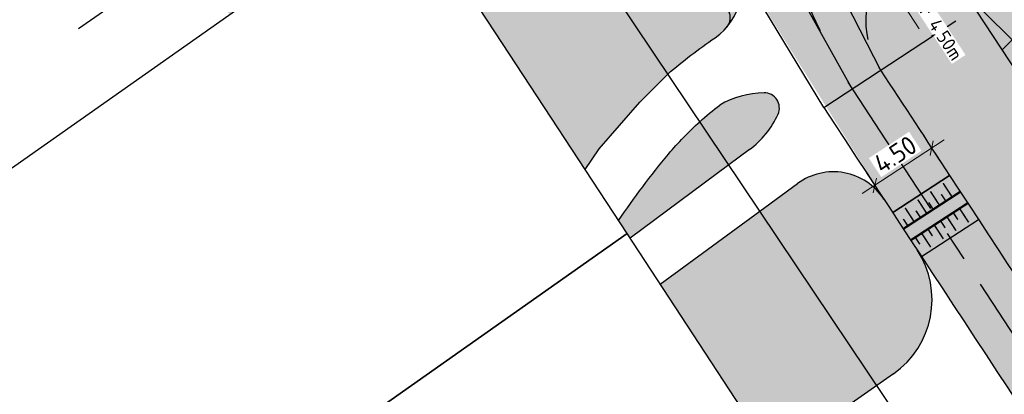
# Model space of a CAD drawing. Header units: metres. Extents: x 149090 to 161988, y 479090 to 487021.
# Tile 8 of 72: x 150250 to 150316, y 484955 to 484980. Entities that reach past the tile are written whole.
import ezdxf

# ---------------------------------------------------------------- set-up
doc = ezdxf.new("R2010")
doc.units = ezdxf.units.M
doc.linetypes.add('AM-AS', pattern=[16, 10, -2, 2, -2])
doc.linetypes.add('XX-HIDDEN', pattern=[4, 2, -2])
doc.layers.get('0').update_dxf_attribs({"lineweight": 25})
doc.layers.get('Defpoints').update_dxf_attribs({"color": 211, "lineweight": 25})
for name, color, linetype, lineweight, true_color in [('B-WE-KG-GRENS_PERCEEL-GV', 1, 'Continuous', 30, 0xff0000), ('N-WE-GR-STADSLANDBOUW-A', 7, 'Continuous', 35, 0xffff9e), ('N-WE-KG-GRENS_POLDERWEG-G', 7, 'KG-PERCEEL', 35, 0x0000e6)]:
    doc.layers.add(name, color=color, linetype=linetype, lineweight=lineweight, true_color=true_color)
for name, color, linetype, lineweight in [('N-WE-AM-AS_WEG-G', 10, 'AM-AS', 30), ('N-WE-KG-GRENS_PERCEEL-G', 150, 'KG-PERCEEL', 35), ('N-WE-VH-KANTVERHARDING-G', 7, 'Continuous', 30), ('N-WE-VH-VERHARDING_ASFALT-A', 252, 'Continuous', 18), ('N-WE-VW-MARKERING_LANGS_STREEP_DOORGETROKKEN_010-G', 7, 'Continuous', 35), ('X-XX-AL-M', 7, 'Continuous', 18)]:
    doc.layers.add(name, color=color, linetype=linetype, lineweight=lineweight)
doc.layers.add('N-WE-VW-MARKERING_PIANO_15-G', color=7, linetype='Continuous')
doc.styles.add('NLCS-ISO-M100-T25', font='NLCS-ISO.ttf')
doc.styles.add('NLCS-ISO-M500-T18', font='NLCS-ISO.ttf')
doc.styles.get("Standard").update_dxf_attribs({"font": 'NLCS-ISO.ttf'})
doc.linetypes.add('KG-PERCEEL', pattern='A,5.5,-2,["P",Standard,S=1.8,R=0,X=-0.5,Y=-0.9],-2,5.5,-2,[5,NLCS.shx,S=0.75,R=0,X=0,Y=0],-2', length=19)
doc.dimstyles.new('NLCS-M100-T25-SCHRAP-X_L2_H1', dxfattribs={"dimscale": 0.1, "dimtxt": 2.5, "dimasz": 1.4, "dimexe": 2, "dimexo": 2, "dimgap": 0.7, "dimtad": 1, "dimzin": 0, "dimdsep": 46, "dimtxsty": 'NLCS-ISO-M100-T25', "dimblk": 'OBLIQUE', "dimcen": 0, "dimdle": 2, "dimclrd": 256, "dimclre": 256, "dimclrt": 256, "dimadec": 1, "dimazin": 0, "dimtfac": 1, "dimtofl": 0, "dimtmove": 1, "dimatfit": 0, "dimldrblk": 'OBLIQUE', "dimfxl": 2, "dimfxlon": 1, "dimtfill": 1, "dimtfillclr": 254, "dimtolj": 1, "dimtzin": 0, "dimlwd": 18, "dimlwe": 18, "dimarcsym": 0})
doc.dimstyles.new('NLCS-M500-T18-PIJL-X_L2_H1', dxfattribs={"dimscale": 0.5, "dimtxt": 1.8, "dimasz": 1.8, "dimexe": 2, "dimexo": 2, "dimgap": 0.7, "dimtad": 1, "dimzin": 0, "dimdsep": 46, "dimtxsty": 'NLCS-ISO-M500-T18', "dimcen": 0, "dimdle": 2, "dimclrd": 256, "dimclre": 256, "dimclrt": 256, "dimadec": 1, "dimazin": 0, "dimtfac": 1, "dimtofl": 0, "dimtmove": 1, "dimatfit": 0, "dimfxl": 2, "dimfxlon": 1, "dimtfill": 1, "dimtfillclr": 254, "dimtolj": 1, "dimtzin": 0, "dimlwd": 18, "dimlwe": 18, "dimarcsym": 0})

# ---------------------------------------------------------------- blocks, each defined once
blk = doc.blocks.new('*D321')
at = {"layer": 'Defpoints', "linetype": 'Continuous', "lineweight": 18, "transparency": 16777216}
for p, q in [((150301.8487423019, 484989.8932140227), (150303.5211580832, 484990.9900391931)), ((150303.1785215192, 484989.6890395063), (150309.8691550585, 484979.4873032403)), ((150309.5265184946, 484978.1863035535), (150311.1989342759, 484979.2831287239))]:
    blk.add_line(p, q, dxfattribs=at)
at = {"layer": 'Defpoints', "color": 0, "transparency": 16777216}
blk.add_point((150300.4818493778, 484988.9967607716), dxfattribs=at)
at = {"layer": 'Defpoints', "transparency": 16777216, "insert": (150307.3056926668, 484985.1009371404), "char_height": 0.9, "attachment_point": 5, "rotation": 303.25817769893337, "style": 'NLCS-ISO-M500-T18', "bg_fill": 3, "box_fill_scale": 1.1, "bg_fill_color": 256, "bg_fill_true_color": 13158600, "bg_fill_transparency": 0}
blk.add_mtext('\\A1;14.00m verlopen 5,50m naar 4,50m', dxfattribs=at)
at = {"layer": 'Defpoints', "color": 0, "transparency": 16777216}
for p in [(150310.3627263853, 484978.7347161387), (150308.1596255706, 484977.2898503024)]:
    blk.add_point(p, dxfattribs=at)
at = {"layer": 'Defpoints', "transparency": 16777216}
for points in [[(150303.3039527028, 484989.7713013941), (150303.0530903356, 484989.6067776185), (150302.6849501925, 484990.4416266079)], [(150309.9945862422, 484979.5695651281), (150309.7437238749, 484979.4050413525), (150310.3627263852, 484978.7347161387)]]:
    blk.add_solid(points, dxfattribs=at)
blk = doc.blocks.new('_Oblique')
at = {"color": 0, "linetype": 'ByBlock', "lineweight": -2}
blk.add_line((-0.5, -0.5), (0.5, 0.5), dxfattribs=at)
blk = doc.blocks.new('*D323')
at = {"layer": 'Defpoints', "color": 0, "transparency": 16777216}
for p in [(150310.6946241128, 484971.5791217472), (150311.8699505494, 484969.7867732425), (150308.1068662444, 484967.3191435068)]:
    blk.add_point(p, dxfattribs=at)
at = {"layer": 'X-XX-AL-M', "linetype": 'Continuous', "lineweight": 18, "transparency": 16777216}
for p, q in [((150311.2429862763, 484970.7428807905), (150310.1462619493, 484972.4153627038)), ((150306.0952988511, 484968.563129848), (150311.5308650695, 484972.1274839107)), ((150307.4799019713, 484968.2752510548), (150306.3831776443, 484969.9477329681))]:
    blk.add_line(p, q, dxfattribs=at)
at = {"layer": 'X-XX-AL-M', "lineweight": 18, "transparency": 16777216, "xscale": 0.7, "yscale": 0.7, "zscale": 0.7}
for p, rotation in [((150310.6946241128, 484971.5791217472), 33.2547229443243), ((150306.9315398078, 484969.1114920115), 213.2547229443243)]:
    blk.add_blockref('_Oblique', p, dxfattribs=dict(at, rotation=rotation))
at = {"layer": 'X-XX-AL-M', "transparency": 16777216, "insert": (150308.2784288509, 484971.1606418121), "char_height": 1.25, "attachment_point": 5, "rotation": 33.25472294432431, "style": 'NLCS-ISO-M100-T25', "bg_fill": 3, "box_fill_scale": 1.1, "bg_fill_color": 256, "bg_fill_true_color": 13158600, "bg_fill_transparency": 0}
blk.add_mtext('\\A1;4.50', dxfattribs=at)

msp = doc.modelspace()

# ---------------------------------------------------------------- hatches: boundary and pattern name
at = {"layer": 'N-WE-GR-STADSLANDBOUW-A', "transparency": 33554559}
h = msp.add_hatch(color=256, dxfattribs=at)
h.dxf.hatch_style = 1
edge = h.paths.add_edge_path()
edge.add_line((150291.1450269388, 485004.188737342), (150291.4988768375, 485003.7615092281))
edge.add_arc((150293.0317748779, 485005.4231280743), 2.260697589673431, 227.3074447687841, 301.2146566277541)
edge.add_arc((150299.651002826, 484992.7974995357), 11.99999999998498, -45.20437925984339, 116.9986331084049, ccw=False)
edge.add_arc((150312.3334423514, 484980.0242568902), 5.999999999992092, 134.7956207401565, 213.234865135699)
edge.add_arc((170359.7015821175, 498116.0841880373), 23973.74999548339, 213.234865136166, 213.4346448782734)
edge.add_line((150353.2511283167, 484906.8968895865), (150389.7276430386, 484851.6500702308))
edge.add_line((150389.7276430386, 484851.6500702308), (150401.4943024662, 484859.4189649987))
edge.add_line((150401.4943024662, 484859.4189649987), (150365.0177877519, 484914.6657843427))
edge.add_arc((170359.7015863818, 498116.0841908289), 23959.65000058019, 213.2208412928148, 213.434644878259, ccw=False)
edge.add_line((150315.8950085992, 484989.3692162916), (150318.1119060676, 484990.8210653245))
edge.add_arc((170359.7015822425, 498116.0841881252), 23956.99999563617, 213.1743756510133, 213.220841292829, ccw=False)
edge.add_line((150307.4741923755, 485007.0786767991), (150305.8527147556, 485009.3807400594))
edge.add_line((150305.8527147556, 485009.3807400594), (150301.9028389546, 485006.6011313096))
edge.add_arc((150296.4355640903, 485014.3702307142), 9.49999999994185, 274.1469101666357, 305.1348383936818, ccw=False)
edge.add_line((150297.1225476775, 485004.8951025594), (150292.1311007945, 485004.5332032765))
edge.add_arc((150292.2757289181, 485002.5384394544), 1.99999999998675, 94.14691016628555, 123.1456558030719)
edge.add_line((150291.1821902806, 485004.2130060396), (150291.1450269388, 485004.188737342))
h = msp.add_hatch(color=256, dxfattribs=at)
h.dxf.hatch_style = 1
edge = h.paths.add_edge_path()
edge.add_line((150291.3643657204, 484974.62387288), (150293.2241060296, 484976.4811325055))
edge.add_arc((150316.8099483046, 484949.0230547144), 36.1972097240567, 125.2985869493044, 130.6618022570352, ccw=False)
edge.add_arc((150293.0153409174, 484983.3220790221), 5.559772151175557, 301.1806072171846, 317.5164433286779)
edge.add_arc((150296.3590822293, 484980.2212020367), 1.000000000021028, 319.1505208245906, 435.3315865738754)
edge.add_arc((150299.651002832, 484992.7974995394), 12.00000000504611, 166.658708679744, 255.3315865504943, ccw=False)
edge.add_arc((150282.1367719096, 484996.9510178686), 5.99999997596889, 346.658708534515, 388.0373485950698)
edge.add_arc((150281.685309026, 484996.6940605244), 6.519278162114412, 28.16559649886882, 34.05229089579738)
edge.add_arc((150286.2495711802, 484999.7975294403), 0.9999999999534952, 33.16118715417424, 123.1456558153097)
edge.add_arc((150280.3020108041, 485008.4568338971), 9.505396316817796, 213.1495723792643, 304.623518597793, ccw=False)
edge.add_line((150272.343656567, 485003.2590308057), (150269.0685295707, 485008.2775224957))
edge.add_arc((150266.5558625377, 485006.6380613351), 3.000221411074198, 33.12358321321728, 124.7374048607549)
edge.add_line((150264.8462879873, 485009.1035599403), (150263.8119682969, 485008.3717012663))
edge.add_line((150263.8119682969, 485008.3717012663), (150264.4950378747, 485007.3237551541))
edge.add_line((150264.4950378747, 485007.3237551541), (150265.394907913, 485007.9604806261))
edge.add_line((150265.394907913, 485007.9604806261), (150274.6501481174, 484993.7834469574))
edge.add_line((150274.6501481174, 484993.7834469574), (150261.3643395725, 484984.4995953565))
edge.add_line((150261.3643395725, 484984.4995953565), (150264.2104566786, 484980.4266126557))
edge.add_line((150264.2104566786, 484980.4266126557), (150275.699, 484988.519))
edge.add_line((150275.699, 484988.519), (150278.1003288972, 484984.8602622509))
edge.add_line((150278.1003288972, 484984.8602622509), (150281.814, 484979.2019999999))
edge.add_line((150281.814, 484979.2019999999), (150287.7420066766, 484970.1711799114))
edge.add_line((150287.7420066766, 484970.1711799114), (150288.6689999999, 484971.5329999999))
edge.add_line((150288.6689999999, 484971.5329999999), (150291.3643657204, 484974.62387288))
h = msp.add_hatch(color=256, dxfattribs=at)
h.dxf.hatch_style = 1
h.paths.add_polyline_path([(150297.1484118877, 484997.126129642, 0.05829353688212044), (150296.2168918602, 484996.4316269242), (150300.9110886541, 484989.2563585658), (150301.4800008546, 484988.1440313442, 0.03744384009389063), (150302.1535937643, 484988.4688694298, 1)], flags=16)
h.paths.add_polyline_path([(150294.6458209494, 485001.4547597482, 0.03592723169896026), (150293.4580536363, 485000.6490841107), (150293.7189081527, 485000.2498952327), (150296.2168918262, 484996.4316268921, -0.05829353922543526), (150297.1484118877, 484997.126129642, -1), (150302.1535937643, 484988.4688694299, -0.03744384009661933), (150301.4800008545, 484988.1440313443), (150303.7622953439, 484983.681728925, 0.02513147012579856), (150304.6561847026, 484984.1402393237, 1)], flags=17)
h.paths.add_polyline_path([(150307.4646417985, 484986.5567426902, 0.2516815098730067), (150306.1025041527, 484979.1061934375), (150306.7297522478, 484977.8798088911, -0.2969040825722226), (150308.1059625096, 484984.2820044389, 0.8667064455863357), (150293.9327634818, 485003.3474634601, -0.3454302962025), (150291.4988768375, 485003.7615092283, 0.2915919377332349), (150296.6843300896, 485002.3473085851, -0.7390965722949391)])
h.paths.add_polyline_path([(150294.6458209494, 485001.4547597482, -0.05580690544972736), (150296.6843300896, 485002.3473085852, -0.2915919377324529), (150291.4988768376, 485003.7615092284, -0.03959357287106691), (150291.015408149, 485004.3870945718), (150293.4580536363, 485000.6490841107, -0.03592723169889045)])
h.paths.add_polyline_path([(150307.4646417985, 484986.5567426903, -0.09343323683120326), (150304.6561847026, 484984.1402393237, -0.02513147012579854), (150303.7622953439, 484983.681728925), (150306.1025041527, 484979.1061934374, -0.2516815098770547)], flags=17)
h = msp.add_hatch(color=256, dxfattribs=at)
h.dxf.hatch_style = 1
h.paths.add_polyline_path([(150289.7074853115, 484993.8588474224, 0.1730043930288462), (150288.7637654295, 484997.7782758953, -3.057467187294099e-05), (150287.1595639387, 485000.2330233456, -0.2057379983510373), (150287.9748488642, 484995.5665117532, 0.4074455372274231), (150296.6123068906, 484981.1886095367, -0.5553423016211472), (150297.1155127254, 484979.5671279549, 0.1880286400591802), (150298.087933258, 484982.3053111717, 0.07414838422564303), (150296.0374404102, 484983.4732211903, -0.3390116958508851)])
h.paths.add_polyline_path([(150298.0192092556, 484982.9315353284, 0.08919035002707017), (150297.5124639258, 484984.253522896), (150296.2988200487, 484986.260145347), (150290.094742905, 484995.7433264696, 0.4543623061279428)], flags=17)
h.paths.add_polyline_path([(150290.094742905, 484995.7433264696), (150289.1162721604, 484997.2389583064, -6.71770210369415e-06), (150288.7637654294, 484997.7782758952, -0.1730043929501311), (150289.7074853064, 484993.8588474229, -0.04820822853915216)], flags=17)
h.paths.add_polyline_path([(150298.087933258, 484982.3053111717, 0.03943522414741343), (150298.0192092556, 484982.9315353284, -0.05149786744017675), (150296.0374404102, 484983.4732211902, -0.07414838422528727)], flags=17)
h = msp.add_hatch(color=256, dxfattribs=at)
h.dxf.hatch_style = 1
h.paths.add_polyline_path([(150300.5208212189, 484973.8279696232, 0.5487015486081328), (150299.5963929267, 484975.2390437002, 0.1289294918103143), (150296.6623903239, 484974.4292190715, 0.01973845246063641), (150295.3395005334, 484973.3270133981), (150297.2606760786, 484970.4624808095), (150298.627600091, 484971.4771276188, 0.1278215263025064)])
h = msp.add_hatch(color=256, dxfattribs=at)
h.dxf.hatch_style = 1
h.paths.add_polyline_path([(150297.2606760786, 484970.4624808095), (150295.3395005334, 484973.327013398, 0.03424227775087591), (150293.2654999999, 484971.1805, 0.02498279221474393), (150289.9655281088, 484966.7838318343), (150290.526, 484965.93), (150290.731666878, 484965.6160970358)])
h = msp.add_hatch(color=256, dxfattribs=at)
h.dxf.hatch_style = 1
h.paths.add_polyline_path([(150309.7355666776, 484964.8357444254, -4.197482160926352e-05), (150307.5277640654, 484968.2023047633, 0.429435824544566), (150301.8194994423, 484969.2362725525), (150299.3136934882, 484967.4013678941), (150307.0559121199, 484955.8574787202), (150308.1584244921, 484956.628943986, 0.4054482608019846)])
h = msp.add_hatch(color=256, dxfattribs=at)
h.dxf.hatch_style = 1
h.paths.add_polyline_path([(150307.0559121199, 484955.8574787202), (150299.3136934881, 484967.4013678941), (150292.7236769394, 484962.5757539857), (150300.2470393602, 484951.0930797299)])
at = {"layer": 'N-WE-VH-VERHARDING_ASFALT-A', "transparency": 33554585}
h = msp.add_hatch(color=256, dxfattribs=at)
h.dxf.hatch_style = 1
edge = h.paths.add_edge_path()
edge.add_line((150311.8696679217, 484969.7696823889), (150307.3146344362, 484976.7361621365))
edge.add_line((150307.3146344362, 484976.7361621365), (150300.9110886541, 484989.2563585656))
edge.add_line((150300.9110886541, 484989.2563585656), (150285.1487122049, 485013.3708461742))
edge.add_line((150285.1487122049, 485013.3708461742), (150280.5429684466, 485010.3646651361))
edge.add_arc((166942.4030836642, 495884.141048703), 19896.14523818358, 213.1290609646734, 213.2119892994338)
edge.add_arc((151841.808761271, 485937.681128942), 1814.883706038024, 211.6165884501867, 212.3212324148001)
edge.add_line((150308.1163176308, 484967.3253412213), (150311.8696679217, 484969.7696823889))
h = msp.add_hatch(color=256, dxfattribs=at)
h.dxf.hatch_style = 1
h.paths.add_polyline_path([(150313.7972123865, 484966.8482085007, -3.649844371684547e-05), (150311.8777194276, 484969.7749258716), (150308.1068466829, 484967.3191733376, 3.64915939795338e-05), (150310.0263378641, 484964.3924548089)])
h = msp.add_hatch(color=256, dxfattribs=at)
h.dxf.hatch_style = 1
h.paths.add_polyline_path([(150339.339090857, 484927.9920377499, -0.0004848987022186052), (150313.7972123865, 484966.8482085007), (150310.0263378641, 484964.3924548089, 0.0004848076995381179), (150335.5681850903, 484925.5362637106)])

# ---------------------------------------------------------------- linework, layer by layer
at = {"layer": 'B-WE-KG-GRENS_PERCEEL-GV', "flags": 128}
msp.add_lwpolyline([(150362.0493528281, 484907.066834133), (150309.435, 484987.11), (150306.47, 484992.185), (150303.96, 484996.955), (150301.031, 485002.498), (150295.664, 485011.561), (150293.215, 485015.165), (150284.78, 485026.26), (150277.29, 485036.67), (150243.976, 485087.737), (150217.15, 485128.86), (150149.555, 485234.37), (150089.195, 485329.245), (150032.94, 485418.83), (150029.255, 485425.885), (150026.55, 485431.345), (150023.135, 485438.55), (150020.764, 485442.16), (150018.57, 485445.5), (150006.855, 485460.86), (149932.91, 485580.265), (149838.515, 485735.74), (149794.757, 485808.569), (149770.365, 485849.165)], dxfattribs=at)
at = {"layer": 'B-WE-KG-GRENS_PERCEEL-GV'}
msp.add_lwpolyline([(150096.917, 485267.887), (150115.578, 485238.478), (150127.41, 485219.83), (150142.493, 485196.28), (150194.84, 485114.545), (150257.72, 485019.74), (150260.224, 485012.698), (150262.955, 485005.31), (150270.782, 484994.037), (150278.028, 484999.139), (150346.616918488, 484896.8707857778)], dxfattribs=at)
at = {"layer": 'B-WE-KG-GRENS_PERCEEL-GV', "flags": 128}
for points in [[(150281.814, 484979.202), (150275.699, 484988.519), (150274.971, 484988.006), (150215.133, 484945.858), (150230.697, 484923.761), (150290.526, 484965.93)], [(150230.697, 484923.761), (150243.654, 484905.367), (150302.879, 484947.076), (150290.526, 484965.93)]]:
    msp.add_lwpolyline(points, close=True, dxfattribs=at)
at = {"layer": 'Defpoints'}
msp.add_line((150303.5519207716, 484974.2679662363), (150312.3057752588, 484980.0090313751), dxfattribs=at)
at = {"layer": 'N-WE-AM-AS_WEG-G', "linetype": 'XX-HIDDEN', "flags": 128}
msp.add_lwpolyline([(150299.651002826, 484992.7974995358, 0.1033886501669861), (150303.6478538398, 484978.7064160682)], format="xyb", dxfattribs=at)
at = {"layer": 'N-WE-AM-AS_WEG-G', "flags": 128}
msp.add_lwpolyline([(150305.1398319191, 484975.949912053, 0.0008772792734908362), (150351.3734700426, 484905.6571721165), (150393.7542380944, 484841.4678531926, 0.003161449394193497), (150499.2737678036, 484683.826325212), (150556.4409776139, 484599.578324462, 0.002312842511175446), (150582.5957967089, 484561.4147987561), (150647.1499854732, 484468.1493510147, 0.001586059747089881), (150676.1711125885, 484426.5036450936), (150763.9531857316, 484301.3832048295, -0.002169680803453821), (150778.8088977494, 484280.0119220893), (150784.365989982, 484271.9430583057)], format="xyb", dxfattribs=at)
at = {"layer": 'N-WE-KG-GRENS_PERCEEL-G', "flags": 128}
msp.add_lwpolyline([(150307.4741923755, 485007.0786767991, 0.001135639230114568), (150367.2292522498, 484916.1258955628), (150409.6100203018, 484851.9365766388, 0.003161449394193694), (150514.99590085, 484694.4947146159), (150554.3792712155, 484636.4549707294)], format="xyb", dxfattribs=at)
at = {"layer": 'N-WE-VH-KANTVERHARDING-G'}
for p, q in [((150254.201, 484979.494), (150274.6501481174, 484993.7834469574)), ((150291.3643657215, 484974.6238728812), (150293.2241060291, 484976.4811325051)), ((150288.6689999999, 484971.533), (150291.3643657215, 484974.6238728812)), ((150287.7420066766, 484970.1711799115), (150288.6689999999, 484971.533)), ((150298.6276000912, 484971.4771276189), (150297.2606760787, 484970.4624808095)), ((150297.2606760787, 484970.4624808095), (150290.7316668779, 484965.6160970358)), ((150311.8777194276, 484969.7749258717), (150308.1163176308, 484967.3253412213)), ((150299.3136934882, 484967.4013678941), (150301.8194747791, 484969.2362544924)), ((150292.7236769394, 484962.5757539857), (150299.3136934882, 484967.4013678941)), ((150310.0263378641, 484964.3924548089), (150313.7972123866, 484966.8482085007)), ((150308.1584244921, 484956.628943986), (150300.244608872, 484951.0913790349))]:
    msp.add_line(p, q, dxfattribs=at)
at = {"layer": 'N-WE-VH-KANTVERHARDING-G', "flags": 128}
msp.add_lwpolyline([(150293.7187629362, 485000.2501173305), (150300.9110886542, 484989.2563585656), (150307.314856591, 484976.7358230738)], dxfattribs=at)
for points in [[(150293.224106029, 484976.4811325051, -0.0272531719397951), (150296.3506598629, 484978.8836559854, -0.02340571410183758)], [(150307.314856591, 484976.7358230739, 8.67937729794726e-05), (150311.8777194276, 484969.7749258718)], [(150307.3148565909, 484976.7358230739, 8.679377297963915e-05), (150311.8777194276, 484969.7749258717)], [(150295.3395005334, 484973.3270133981, -0.01973845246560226), (150296.6623903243, 484974.4292190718)], [(150303.5519207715, 484974.2679662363, 0.0008716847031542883), (150349.4958116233, 484904.4174548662), (150391.8765796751, 484840.2281359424, 0.003161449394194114), (150497.4119362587, 484682.5629633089), (150554.579146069, 484598.3149625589, 0.002312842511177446), (150580.7457324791, 484560.1342667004), (150645.2999212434, 484466.868818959, 0.001586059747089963), (150674.3292095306, 484425.2114016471), (150762.1112826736, 484300.090961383, -0.002169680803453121), (150776.9558491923, 484278.7357124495), (150782.5129414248, 484270.6668486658)], [(150289.9655281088, 484966.7838318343, -0.02498279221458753), (150293.2654999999, 484971.1805, -0.0342422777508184), (150295.3395005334, 484973.327013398, -0.003536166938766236)], [(150311.8777194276, 484969.7749258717, 0.0007849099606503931), (150353.2511284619, 484906.8968893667), (150395.6318965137, 484842.7075704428, 0.003161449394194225), (150501.1355993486, 484685.0896871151), (150558.3028091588, 484600.8416863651, 0.002312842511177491), (150584.4458609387, 484562.6953308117), (150649.000049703, 484469.4298830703, 0.001586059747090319), (150678.0130156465, 484427.7958885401), (150765.7950887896, 484302.675448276, -0.002169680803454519), (150780.6619463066, 484281.2881317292), (150786.2190385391, 484273.2192679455)]]:
    msp.add_lwpolyline(points, format="xyb", dxfattribs=at)
at = {"layer": 'N-WE-VH-KANTVERHARDING-G', "linetype": 'XX-HIDDEN'}
for centre, radius, start, end in [((150313.7155529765, 484981.5641372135), 8, 141.3856227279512, 197.8931574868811), ((150312.3334423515, 484980.0242568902), 6, 134.7956207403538, 213.2348651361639), ((150296.3590822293, 484980.2212020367), 1, 319.1505208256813, 75.33158657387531)]:
    msp.add_arc(centre, radius, start, end, dxfattribs=at)
at = {"layer": 'N-WE-VH-KANTVERHARDING-G'}
for centre, radius, start, end in [((150294.089790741, 484982.1834242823), 4, 304.4173810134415, 31.16635613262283), ((150299.6735749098, 484969.2395401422), 6, 90.7370539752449, 120.1234045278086), ((150299.6092565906, 484974.2391264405), 1, 335.722475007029, 90.7370539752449), ((150295.051433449, 484976.2949105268), 6, 306.5859344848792, 335.7224750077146), ((150304.1827036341, 484966.0090034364), 4, 33.25219941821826, 126.2143114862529), ((150304.718528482, 484961.5449500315), 6, 304.9817858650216, 33.26181934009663)]:
    msp.add_arc(centre, radius, start, end, dxfattribs=at)
at = {"layer": 'N-WE-VW-MARKERING_LANGS_STREEP_DOORGETROKKEN_010-G', "const_width": 0.1, "flags": 128}
for points in [[(150311.4516366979, 484969.2587699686), (150312.0519287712, 484968.3370056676)], [(150310.6136691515, 484968.713049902), (150311.2139612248, 484967.7912856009)], [(150311.3327989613, 484968.5250277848), (150311.632944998, 484968.0641456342)], [(150309.775701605, 484968.1673298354), (150310.3759936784, 484967.2455655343)], [(150310.4948314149, 484967.9793077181), (150310.7949774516, 484967.5184255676)], [(150308.9377340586, 484967.6216097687), (150309.538026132, 484966.6998454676)], [(150309.6568638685, 484967.4335876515), (150309.9570099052, 484966.972705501)], [(150312.3054013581, 484966.1153505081), (150311.7051092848, 484967.0371148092)], [(150312.4242390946, 484966.849092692), (150312.124093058, 484967.3099748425)], [(150313.1433689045, 484966.6610705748), (150312.5430768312, 484967.5828348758)], [(150308.8188963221, 484966.8878675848), (150309.1190423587, 484966.4269854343)], [(150311.4674338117, 484965.5696304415), (150310.8671417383, 484966.4913947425)], [(150311.5862715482, 484966.3033726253), (150311.2861255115, 484966.7642547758)], [(150310.6294662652, 484965.0239103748), (150310.0291741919, 484965.9456746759)], [(150310.7483040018, 484965.7576525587), (150310.4481579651, 484966.2185347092)], [(150309.9103364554, 484965.211932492), (150309.6101904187, 484965.6728146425)]]:
    msp.add_lwpolyline(points, dxfattribs=at)
at = {"layer": 'N-WE-VW-MARKERING_PIANO_15-G', "const_width": 0.15, "flags": 128}
for points in [[(150312.5906239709, 484968.6878268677), (150308.8257537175, 484966.235983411)], [(150313.0842078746, 484967.9352424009), (150309.3169017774, 484965.4818126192)]]:
    msp.add_lwpolyline(points, dxfattribs=at)

# ---------------------------------------------------------------- next in the draw order: dimensions: what is measured, and where the dimension line sits
at = {"layer": 'Defpoints'}
dim = msp.add_linear_dim(base=(150310.3627263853, 484978.7347161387), p1=(150300.4818493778, 484988.9967607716), p2=(150308.1596255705, 484977.2898503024), angle=303.25817769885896, text='<>m verlopen 5,50m naar 4,50m', dimstyle='NLCS-M500-T18-PIJL-X_L2_H1', dxfattribs=at)
dim.commit()
dim.dimension.update_dxf_attribs({"geometry": '*D321', "text_midpoint": (150306.523838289, 484984.5881713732), "dimtype": 161})
at = {"layer": 'X-XX-AL-M'}
dim = msp.add_aligned_dim(p1=(150308.1068662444, 484967.3191435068), p2=(150311.8699505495, 484969.7867732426), distance=2.143339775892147, dimstyle='NLCS-M100-T25-SCHRAP-X_L2_H1', override={"dimscale": 0.5}, dxfattribs=at)
dim.commit()
dim.dimension.update_dxf_attribs({"geometry": '*D323', "text_midpoint": (150308.2784288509, 484971.1606418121)})

# ---------------------------------------------------------------- next in the draw order: hatches: boundary and pattern name
at = {"layer": 'N-WE-KG-GRENS_POLDERWEG-G', "true_color": 0xf27172, "transparency": 33554559}
h = msp.add_hatch(dxfattribs=at)
h.set_pattern_fill('ANSI37', color=11)
h.set_pattern_definition([(45, (0, 0), (-2.245064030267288, 2.245064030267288), []), (135, (0, 0), (-2.245064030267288, -2.245064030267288), [])])
edge = h.paths.add_edge_path()
edge.add_line((150480.8, 484729.055), (150543.9436619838, 484636.0622092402))
edge.add_line((150543.9436619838, 484636.0622092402), (150554.3792712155, 484636.4549707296))
edge.add_line((150554.3792712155, 484636.4549707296), (150514.9959009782, 484694.4947144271))
edge.add_arc((162912.3115482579, 493106.8005066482), 14982.00000000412, 213.434644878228, 214.1591932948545, ccw=False)
edge.add_line((150409.6100203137, 484851.9365766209), (150367.2292520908, 484916.1258958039))
edge.add_arc((170359.7016057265, 498116.0842035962), 23957.00002375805, 213.1744585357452, 213.4346448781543, ccw=False)
edge.add_line((150307.4931559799, 485007.0496691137), (150301.031, 485002.4980000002))
edge.add_line((150301.031, 485002.4980000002), (150303.96, 484996.9550000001))
edge.add_line((150303.96, 484996.9550000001), (150306.47, 484992.1850000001))
edge.add_line((150306.47, 484992.1850000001), (150309.435, 484987.1100000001))
edge.add_line((150309.435, 484987.1100000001), (150362.0493528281, 484907.0668341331))
edge.add_line((150362.0493528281, 484907.0668341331), (150388.945, 484866.1500000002))
edge.add_line((150388.945, 484866.1500000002), (150480.8, 484729.055))

# ---------------------------------------------------------------- next in the draw order: linework, layer by layer
at = {"layer": 'N-WE-AM-AS_WEG-G', "flags": 128}
msp.add_lwpolyline([(150305.4333886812, 484975.5018946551), (150298.6001381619, 484987.765613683)], dxfattribs=at)
at = {"layer": 'N-WE-VH-KANTVERHARDING-G'}
for p, q in [((150303.5519207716, 484974.2679662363), (150296.2988200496, 484986.2601453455)), ((150308.1163176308, 484967.3253412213), (150311.8777194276, 484969.7749258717))]:
    msp.add_line(p, q, dxfattribs=at)

doc.saveas('drawing.dxf')
